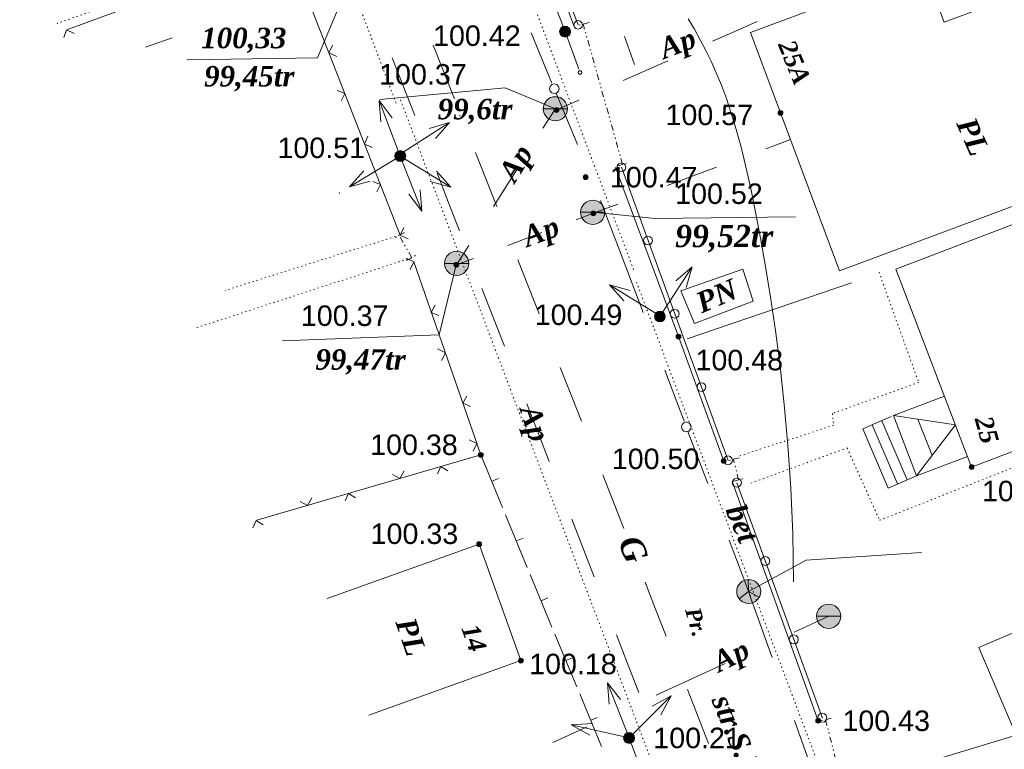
# Model space of a CAD drawing. Header units: millimetres. Extents: x 9396 to 25236, y 15106 to 31102.
# Tile 133 of 256: x 11611 to 11692, y 16033 to 16093. Entities that reach past the tile are written whole.
import ezdxf
from ezdxf.enums import TextEntityAlignment as Align

# ---------------------------------------------------------------- set-up
doc = ezdxf.new("R2010")
doc.units = ezdxf.units.MM
for name, pattern in [('DIVIDE', [1.25, 0.5, -0.25, 0, -0.25, 0, -0.25]), ('DOT', [0.25, 0, -0.25]), ('HIDDEN', [0.375, 0.25, -0.125])]:
    doc.linetypes.add(name, pattern=pattern)
for name, color, linetype, lineweight, true_color in [('1001010', 7, 'Continuous', 9, 0x000000), ('10010110', 7, 'Continuous', 20, 0xa25100), ('1060000', 7, 'Continuous', 9, 0x000000), ('1070000', 7, 'DOT', 9, 0x000000), ('2030012', 7, 'Continuous', 9, 0x000000), ('21100200', 7, 'HIDDEN', 0, 0x800080), ('3000105', 7, 'DIVIDE', 9, 0x000000), ('3000113', 7, 'Continuous', 9, 0x000000), ('3000140', 7, 'Continuous', 9, 0x000000), ('3000220', 7, 'Continuous', 9, 0x000000), ('3000260', 7, 'Continuous', 9, 0x000000), ('5010210', 7, 'Continuous', 20, 0x008000), ('5010420', 7, 'Continuous', 9, 0x000000), ('6011210', 1, 'Continuous', 9, 0xff0000), ('8010120', 7, 'Continuous', 20, 0x0080ff), ('9010110', 7, 'Continuous', 9, 0x000000), ('9010120', 7, 'Continuous', 20, 0x000000), ('9010200', 7, 'Continuous', 9, 0x000000)]:
    doc.layers.add(name, color=color, linetype=linetype, lineweight=lineweight, true_color=true_color)
doc.styles.add('1', font='timesbi.ttf', dxfattribs={"height": 0.00127})
doc.styles.add('10', font='timesbi.ttf', dxfattribs={"height": 0.001481})
doc.styles.add('12', font='timesbi.ttf', dxfattribs={"height": 0.001693})
doc.styles.add('13', font='timesbi.ttf', dxfattribs={"height": 0.001693})
doc.styles.add('2', font='timesbi.ttf', dxfattribs={"height": 0.001693})
doc.styles.add('3', font='timesbi.ttf', dxfattribs={"height": 0.001693})
doc.styles.add('9', font='timesbi.ttf', dxfattribs={"height": 0.001693})
doc.styles.add('F2', font='arial.ttf', dxfattribs={"height": 0.001693})

# ---------------------------------------------------------------- blocks, each defined once
blk = doc.blocks.new('SYMBOL2030012')
at = {"true_color": 0xffffff}
h = blk.add_hatch(color=7, dxfattribs=at)
edge = h.paths.add_edge_path()
edge.add_arc((0, 0), 0.225, 0, 360)
at = {"true_color": 0x000000}
h = blk.add_hatch(color=18, dxfattribs=at)
edge = h.paths.add_edge_path()
edge.add_arc((0, 0), 0.05, 0, 360)
at = {"color": 18, "linetype": 'Continuous', "lineweight": 0, "true_color": 0x000000}
for radius in [0.225, 0.05]:
    blk.add_circle((0, 0), radius, dxfattribs=at)
blk = doc.blocks.new('SYMBOL5010420')
at = {"true_color": 0xffffff}
h = blk.add_hatch(color=7, dxfattribs=at)
edge = h.paths.add_edge_path()
edge.add_arc((0, 0), 0.5, 0, 360)
at = {"color": 18, "linetype": 'Continuous', "lineweight": 9, "true_color": 0x000000, "flags": 128}
blk.add_lwpolyline([(-0.5, 0), (0.5, 0)], dxfattribs=at)
at = {"color": 18, "linetype": 'Continuous', "lineweight": 9, "true_color": 0x000000}
blk.add_circle((0, 0), 0.5, dxfattribs=at)
blk = doc.blocks.new('SYMBOL9010200')
at = {"true_color": 0xffffff}
h = blk.add_hatch(color=7, dxfattribs=at)
edge = h.paths.add_edge_path()
edge.add_arc((0.01, 0), 0.495, 0, 360)
at = {"color": 18, "linetype": 'Continuous', "lineweight": 0, "true_color": 0x000000, "flags": 128}
for points in [[(0.0025, 0.007), (-0.007, 0.495)], [(0.0025, 0.0025), (-0.3845, -0.3005)], [(0.005, 0), (0.44, -0.238)]]:
    blk.add_lwpolyline(points, dxfattribs=at)
at = {"color": 18, "linetype": 'Continuous', "lineweight": 0, "true_color": 0x000000}
blk.add_circle((0.01, 0), 0.495, dxfattribs=at)
blk = doc.blocks.new('SYMBOL21100200')
at = {"true_color": 0x800080}
h = blk.add_hatch(color=216, dxfattribs=at)
edge = h.paths.add_edge_path()
edge.add_arc((0, 0), 0.1, 0, 360)
at = {"color": 216, "linetype": 'Continuous', "lineweight": 0, "true_color": 0x800080}
blk.add_circle((0, 0), 0.1, dxfattribs=at)

msp = doc.modelspace()

# ---------------------------------------------------------------- linework, layer by layer
at = {"layer": '1001010', "color": 253}
msp.add_line((11639.604, 16035.716, 9.182), (11652.157, 16040.216, 9.182), dxfattribs=at)
for points in [[(11696.925, 16096.607, 11.378), (11687.112, 16092.943, 8.113), (11685.428, 16097.452, 8.113), (11671.111, 16092.107, 8.113), (11678.468, 16072.401, 8.113), (11702.598, 16081.41, 8.113)], [(11704.423, 16061.957, 9.88), (11689.366, 16056.204, 9.88), (11683.119, 16072.553, 9.88), (11698.176, 16078.307, 9.88)], [(11666.498, 16068.063, 8.113), (11665.35, 16070.753, 8.113), (11670.471, 16072.545, 8.113)], [(11670.471, 16072.545, 8.113), (11671.324, 16069.9, 8.113), (11666.498, 16068.063, 8.113)], [(11652.157, 16040.216, 9.182), (11648.708, 16049.836, 9.182), (11636.155, 16045.336, 9.182)], [(11693.059, 16034.05, 9.295), (11689.963, 16041.302, 9.295), (11705.474, 16047.922, 9.295)]]:
    msp.add_polyline3d(points, dxfattribs=at)
at = {"layer": '10010110'}
msp.add_polyline3d([(11674.67, 16046.728, 21.309), (11674.597, 16050.693, 18.396), (11674.435, 16054.458, 16.207), (11674.198, 16058.022, 14.638), (11673.899, 16061.383, 13.586), (11673.552, 16064.54, 12.949), (11673.169, 16067.492, 12.621), (11672.765, 16070.239, 12.5), (11672.353, 16072.779, 12.483), (11671.943, 16075.113, 12.483), (11671.538, 16077.252, 12.483), (11671.135, 16079.207, 12.483), (11670.733, 16080.991, 12.483), (11670.332, 16082.615, 12.483), (11669.93, 16084.091, 12.483), (11669.526, 16085.432, 12.483), (11669.119, 16086.65, 12.483), (11668.706, 16087.759, 12.483), (11668.287, 16088.776, 12.483), (11667.857, 16089.725, 12.483), (11667.414, 16090.624, 12.483), (11666.955, 16091.495, 12.483), (11666.478, 16092.36, 12.483), (11665.979, 16093.238, 12.483)], dxfattribs=at)
at = {"layer": '1060000', "color": 253}
for p, q in [((11681.163, 16059.697, 9.88), (11683.259, 16054.805, 9.88)), ((11681.945, 16060.033, 9.88), (11684.042, 16055.14, 9.88)), ((11686.111, 16057.159, 9.88), (11684.923, 16060.157, 9.88))]:
    msp.add_line(p, q, dxfattribs=at)
for points in [[(11638.42, 16097.332, 7.172), (11635.352, 16090.004, 42.177), (11624.598, 16089.833, 12.991)], [(11655.003, 16085.795, 23.438), (11650.845, 16087.524, 23.438), (11640.522, 16086.571, 23.438)], [(11658.091, 16077.246, 92.379), (11663.232, 16076.725, 63.744), (11674.825, 16076.884, 13.233)], [(11646.849, 16073.03, 64.624), (11645.407, 16067.125, 9.182), (11632.487, 16066.631, 13.907)], [(11689.03, 16057.082, 9.88), (11684.824, 16055.475, 9.88), (11682.919, 16060.463, 9.88), (11687.124, 16062.07, 9.88)], [(11682.728, 16060.368, 9.88), (11680.38, 16059.362, 9.88), (11682.477, 16054.469, 9.88), (11684.824, 16055.475, 9.88)], [(11682.919, 16060.463, 9.88), (11688.037, 16059.681, 9.88), (11684.824, 16055.475, 9.88)], [(11670.944, 16045.925, 9.296), (11675.703, 16048.518, 15.339), (11685.236, 16049.154, 9.295)]]:
    msp.add_polyline3d(points, dxfattribs=at)
at = {"layer": '1070000', "color": 253}
for p, q in [((11661.46, 16072.506, 10.072), (11640.096, 16129.2, 10.072)), ((11632.675, 16099.655, 22.234), (11613.86, 16092.832, 11.393)), ((11642.112, 16075.347, 18.423), (11627.727, 16070.787, 18.423)), ((11643.141, 16073.495, 18.423), (11625.371, 16067.712, 18.423)), ((11677.657, 16029.14, 15.464), (11661.634, 16071.661, 15.464))]:
    msp.add_line(p, q, dxfattribs=at)
for points in [[(11610.775, 16126.851, 12.143), (11620.594, 16129.499, 12.143), (11625.18, 16128.193, 12.143), (11629.302, 16119.427, 12.143), (11641.878, 16086.187, 12.143)], [(11642.215, 16086.53, 18.785), (11663.828, 16029.574, 12.791), (11641.226, 16022.337, 12.143)], [(11681.724, 16072.301, 9.88), (11685, 16063.188, 9.88), (11677.874, 16060.626, 9.88), (11677.981, 16059.658, 9.88), (11670.129, 16057.097, 9.88)], [(11671.153, 16054.878, 9.88), (11679.091, 16057.78, 9.88), (11681.769, 16051.805, 9.88), (11699.2, 16058.693, 9.88)]]:
    msp.add_polyline3d(points, dxfattribs=at)
at = {"layer": '3000105', "color": 253}
for p, q in [((11657.782, 16092.927, 15.646), (11656.723, 16092.63, 15.646)), ((11660.55, 16081.198, 16.225), (11657.301, 16092.792, 15.067)), ((11660.069, 16081.063, 15.646), (11661.128, 16081.36, 15.646)), ((11642.55, 16075.59, 16.543), (11641.588, 16075.056, 16.543)), ((11643.141, 16073.495, 14.663), (11642.112, 16075.347, 18.423)), ((11642.704, 16073.252, 16.543), (11643.665, 16073.786, 16.543)), ((11670.188, 16056.963, 12.255), (11669.12, 16056.696, 12.255)), ((11670.129, 16055.134, 9.88), (11669.703, 16056.841, 14.629)), ((11669.644, 16055.013, 12.255), (11670.711, 16055.28, 12.255)), ((11677.783, 16035.459, 9.295), (11676.718, 16035.183, 9.295)), ((11677.299, 16035.334, 9.295), (11678.752, 16029.738, 9.295))]:
    msp.add_line(p, q, dxfattribs=at)
at = {"layer": '3000113', "color": 253}
for p, q in [((11647.978, 16115.393), (11656.568, 16092.586)), ((11659.971, 16080.948, 16.225), (11665.17, 16066.98)), ((11665.874, 16066.798, 10.636), (11679.44, 16071.429, 9.745)), ((11665.17, 16066.98, 8.399), (11668.901, 16056.701, 10.191)), ((11669.617, 16054.964, 9.295), (11676.702, 16035.247, 9.295))]:
    msp.add_line(p, q, dxfattribs=at)
at = {"layer": '3000140', "color": 253}
for p, q in [((11656.875, 16092.727, 8.668), (11648.375, 16115.408, 8.091)), ((11660.45, 16080.97, 74.348), (11669.268, 16056.74, 74.348)), ((11669.983, 16054.913, 74.348), (11677.053, 16035.45, 74.348))]:
    msp.add_line(p, q, dxfattribs=at)
for points in [[(11656.871, 16092.377, 8.38), (11657.051, 16092.427, 8.38), (11657.181, 16092.547, 8.38), (11657.231, 16092.727, 8.38), (11657.181, 16092.907, 8.38), (11657.051, 16093.027, 8.38), (11656.871, 16093.077, 8.38), (11656.701, 16093.027, 8.38), (11656.571, 16092.907, 8.38), (11656.521, 16092.727, 8.38), (11656.571, 16092.547, 8.38), (11656.701, 16092.427, 8.38), (11656.871, 16092.377, 8.38)], [(11660.451, 16080.607, 74.348), (11660.631, 16080.657, 74.348), (11660.761, 16080.787, 74.348), (11660.811, 16080.967, 74.348), (11660.761, 16081.147, 74.348), (11660.631, 16081.287, 74.348), (11660.451, 16081.337, 74.348), (11660.271, 16081.287, 74.348), (11660.131, 16081.147, 74.348), (11660.091, 16080.967, 74.348), (11660.131, 16080.787, 74.348), (11660.271, 16080.657, 74.348), (11660.451, 16080.607, 74.348)], [(11662.651, 16074.557, 74.348), (11662.831, 16074.597, 74.348), (11662.971, 16074.737, 74.348), (11663.021, 16074.917, 74.348), (11662.971, 16075.097, 74.348), (11662.831, 16075.227, 74.348), (11662.651, 16075.277, 74.348), (11662.471, 16075.227, 74.348), (11662.341, 16075.097, 74.348), (11662.291, 16074.917, 74.348), (11662.341, 16074.737, 74.348), (11662.471, 16074.597, 74.348), (11662.651, 16074.557, 74.348)], [(11664.861, 16068.497, 74.348), (11665.041, 16068.547, 74.348), (11665.171, 16068.677, 74.348), (11665.221, 16068.857, 74.348), (11665.171, 16069.047, 74.348), (11665.041, 16069.177, 74.348), (11664.861, 16069.227, 74.348), (11664.671, 16069.177, 74.348), (11664.541, 16069.047, 74.348), (11664.491, 16068.857, 74.348), (11664.541, 16068.677, 74.348), (11664.671, 16068.547, 74.348), (11664.861, 16068.497, 74.348)], [(11667.061, 16062.447, 74.348), (11667.241, 16062.497, 74.348), (11667.371, 16062.627, 74.348), (11667.421, 16062.807, 74.348), (11667.371, 16062.987, 74.348), (11667.241, 16063.127, 74.348), (11667.061, 16063.167, 74.348), (11666.881, 16063.127, 74.348), (11666.741, 16062.987, 74.348), (11666.701, 16062.807, 74.348), (11666.741, 16062.627, 74.348), (11666.881, 16062.497, 74.348), (11667.061, 16062.447, 74.348)], [(11669.261, 16056.387, 74.348), (11669.441, 16056.437, 74.348), (11669.581, 16056.577, 74.348), (11669.631, 16056.757, 74.348), (11669.581, 16056.937, 74.348), (11669.441, 16057.067, 74.348), (11669.261, 16057.117, 74.348), (11669.081, 16057.067, 74.348), (11668.951, 16056.937, 74.348), (11668.901, 16056.757, 74.348), (11668.951, 16056.577, 74.348), (11669.081, 16056.437, 74.348), (11669.261, 16056.387, 74.348)], [(11669.981, 16054.537, 74.348), (11670.171, 16054.587, 74.348), (11670.311, 16054.727, 74.348), (11670.361, 16054.917, 74.348), (11670.311, 16055.097, 74.348), (11670.171, 16055.237, 74.348), (11669.981, 16055.287, 74.348), (11669.791, 16055.237, 74.348), (11669.661, 16055.097, 74.348), (11669.611, 16054.917, 74.348), (11669.661, 16054.727, 74.348), (11669.791, 16054.587, 74.348), (11669.981, 16054.537, 74.348)], [(11672.331, 16048.067, 74.348), (11672.521, 16048.117, 74.348), (11672.661, 16048.247, 74.348), (11672.711, 16048.437, 74.348), (11672.661, 16048.627, 74.348), (11672.521, 16048.767, 74.348), (11672.331, 16048.817, 74.348), (11672.151, 16048.767, 74.348), (11672.011, 16048.627, 74.348), (11671.961, 16048.437, 74.348), (11672.011, 16048.247, 74.348), (11672.151, 16048.117, 74.348), (11672.331, 16048.067, 74.348)], [(11674.691, 16041.587, 74.348), (11674.871, 16041.637, 74.348), (11675.011, 16041.777, 74.348), (11675.061, 16041.967, 74.348), (11675.011, 16042.157, 74.348), (11674.871, 16042.287, 74.348), (11674.691, 16042.337, 74.348), (11674.501, 16042.287, 74.348), (11674.361, 16042.157, 74.348), (11674.311, 16041.967, 74.348), (11674.361, 16041.777, 74.348), (11674.501, 16041.637, 74.348), (11674.691, 16041.587, 74.348)], [(11677.041, 16035.117, 74.348), (11677.231, 16035.167, 74.348), (11677.361, 16035.297, 74.348), (11677.411, 16035.487, 74.348), (11677.361, 16035.677, 74.348), (11677.231, 16035.817, 74.348), (11677.041, 16035.867, 74.348), (11676.851, 16035.817, 74.348), (11676.711, 16035.677, 74.348), (11676.661, 16035.487, 74.348), (11676.711, 16035.297, 74.348), (11676.851, 16035.167, 74.348), (11677.041, 16035.117, 74.348)]]:
    msp.add_polyline3d(points, close=True, dxfattribs=at)
at = {"layer": '3000220', "color": 253}
for p, q in [((11648.851, 16057.207, 9.182), (11650.641, 16052.857, 9.182)), ((11649.751, 16055.027, 9.182), (11650.301, 16055.257, 9.182)), ((11650.891, 16052.267, 9.182), (11652.681, 16047.917, 9.182)), ((11651.791, 16050.097, 9.182), (11652.341, 16050.327, 9.182)), ((11652.931, 16047.327, 9.182), (11654.721, 16042.987, 9.182)), ((11653.821, 16045.157, 9.182), (11654.381, 16045.387, 9.182)), ((11654.971, 16042.387, 9.182), (11656.761, 16038.047, 9.182)), ((11655.861, 16040.217, 9.182), (11656.421, 16040.447, 9.182)), ((11657.011, 16037.457, 9.182), (11658.801, 16033.107, 9.182)), ((11657.901, 16035.277, 9.182), (11658.461, 16035.507, 9.182))]:
    msp.add_line(p, q, dxfattribs=at)
at = {"layer": '3000260', "color": 253}
msp.add_line((11678.752, 16029.738, 9.295), (11693.059, 16034.05, 9.295), dxfattribs=at)
for points in [[(11642.197, 16075.348, 6.798), (11632.929, 16099.035, 9.391), (11614.711, 16092.333, 15.987)], [(11615.261, 16092.007, 11.393), (11614.651, 16092.307, 11.393), (11614.411, 16091.687, 11.393)], [(11636.961, 16090.107, 11.393), (11636.301, 16090.407, 11.393), (11636.591, 16091.047, 11.393)], [(11637.311, 16086.457, 11.393), (11637.611, 16087.067, 11.393), (11636.981, 16087.297, 11.393)], [(11639.901, 16082.587, 11.393), (11639.251, 16082.887, 11.393), (11639.531, 16083.527, 11.393)], [(11640.261, 16078.927, 11.393), (11640.551, 16079.547, 11.393), (11639.931, 16079.777, 11.393)], [(11642.851, 16075.057, 11.393), (11642.191, 16075.357, 11.393), (11642.481, 16075.997, 11.393)], [(11642.681, 16073.467, 9.182), (11643.311, 16073.147, 9.182), (11643.001, 16072.527, 9.182)], [(11643.312, 16073.158, 9.182), (11648.85, 16057.204, 9.182), (11630.357, 16051.806, 9.182)], [(11645.091, 16069.567, 9.182), (11644.761, 16068.977, 9.182), (11645.381, 16068.727, 9.182)], [(11645.281, 16065.957, 9.182), (11645.921, 16065.647, 9.182), (11645.611, 16065.017, 9.182)], [(11647.691, 16062.067, 9.182), (11647.371, 16061.467, 9.182), (11647.991, 16061.217, 9.182)], [(11647.891, 16058.447, 9.182), (11648.531, 16058.137, 9.182), (11648.211, 16057.517, 9.182)], [(11642.521, 16055.877, 9.182), (11642.171, 16055.257, 9.182), (11641.561, 16055.597, 9.182)], [(11646.131, 16055.887, 9.182), (11645.551, 16056.237, 9.182), (11645.271, 16055.637, 9.182)], [(11638.501, 16053.667, 9.182), (11637.931, 16054.017, 9.182), (11637.651, 16053.417, 9.182)], [(11634.891, 16053.647, 9.182), (11634.541, 16053.027, 9.182), (11633.931, 16053.367, 9.182)], [(11630.881, 16051.437, 9.182), (11630.301, 16051.787, 9.182), (11630.021, 16051.187, 9.182)]]:
    msp.add_polyline3d(points, dxfattribs=at)
at = {"layer": '5010210'}
for p, q in [((11671.651, 16092.997, 12.483), (11669.811, 16092.187, 12.483)), ((11669.811, 16092.187, 12.483), (11667.971, 16091.377, 12.483)), ((11621.161, 16090.877, 12.309), (11623.361, 16091.667, 12.309)), ((11661.531, 16089.447, 12.483), (11660.721, 16091.767, 12.483)), ((11641.541, 16090.017, 15.805), (11643.391, 16085.247, 15.805)), ((11660.611, 16088.137, 12.483), (11664.291, 16089.757, 12.483)), ((11656.931, 16086.517, 12.483), (11655.091, 16085.707, 12.483)), ((11655.001, 16085.797, 13.556), (11653.981, 16084.187, 13.556)), ((11674.421, 16083.247, 13.556), (11672.381, 16082.487, 13.556)), ((11649.891, 16077.737, 13.556), (11651.941, 16080.957, 13.556)), ((11664.241, 16079.447, 13.556), (11668.311, 16080.967, 13.556)), ((11646.161, 16078.097, 15.805), (11645.241, 16080.487, 15.805)), ((11647.091, 16075.717, 15.805), (11646.161, 16078.097, 15.805)), ((11660.171, 16077.927, 13.556), (11658.131, 16077.167, 13.556)), ((11656.721, 16076.627, 12.483), (11658.131, 16077.167, 12.483)), ((11653.891, 16075.567, 12.483), (11651.071, 16074.497, 12.483)), ((11647.851, 16074.517, 13.556), (11646.831, 16072.907, 13.556)), ((11646.831, 16072.907, 12.483), (11648.241, 16073.437, 12.483)), ((11648.941, 16070.957, 15.805), (11650.791, 16066.187, 15.805)), ((11653.571, 16059.037, 15.805), (11652.641, 16061.417, 15.805)), ((11654.501, 16056.657, 15.805), (11653.571, 16059.037, 15.805)), ((11656.351, 16051.887, 15.805), (11658.201, 16047.127, 15.805)), ((11674.721, 16042.577, 12.483), (11677.571, 16043.877, 12.483)), ((11660.971, 16039.977, 15.805), (11660.051, 16042.357, 15.805)), ((11661.901, 16037.587, 15.805), (11660.971, 16039.977, 15.805)), ((11669.021, 16039.967, 12.483), (11663.331, 16037.367, 12.483)), ((11654.781, 16033.457, 12.483), (11657.631, 16034.757, 12.483))]:
    msp.add_line(p, q, dxfattribs=at)
at = {"layer": '6011210'}
for p, q in [((11642.197, 16081.892, 18.725), (11640.458, 16086.473, 18.725)), ((11642.147, 16082.025, 18.725), (11646.271, 16084.67, 18.725)), ((11642.197, 16081.892, 18.725), (11638.005, 16079.355, 18.725)), ((11642.197, 16081.892, 24.411), (11646.369, 16079.322, 24.411)), ((11642.197, 16081.892, 25.112), (11643.989, 16077.332, 25.112)), ((11663.624, 16068.639, 19.143), (11666.301, 16072.743, 19.143)), ((11663.638, 16068.681, 24.411), (11659.466, 16071.251, 24.411)), ((11661.087, 16033.827, 25.112), (11659.295, 16038.388, 25.112)), ((11661.087, 16033.827, 19.281), (11664.552, 16037.292, 19.281)), ((11661.087, 16033.827, 19.281), (11656.308, 16034.908, 19.281)), ((11661.087, 16033.827, 13.342), (11662.825, 16029.246, 13.342))]:
    msp.add_line(p, q, dxfattribs=at)
for points in [[(11640.594, 16084.706, 18.725), (11640.458, 16086.473, 18.725), (11640.458, 16086.473, 18.725), (11641.529, 16085.061, 18.725)], [(11644.57, 16084.173, 18.725), (11646.271, 16084.67, 18.725), (11646.271, 16084.67, 18.725), (11645.11, 16083.332, 18.725)], [(11639.718, 16079.807, 18.725), (11638.005, 16079.355, 18.725), (11638.005, 16079.355, 18.725), (11639.201, 16080.663, 18.725)], [(11645.184, 16080.639, 24.411), (11646.369, 16079.322, 24.411), (11646.369, 16079.322, 24.411), (11644.659, 16079.788, 24.411)], [(11643.833, 16079.097, 25.112), (11643.989, 16077.332, 25.112), (11643.989, 16077.332, 25.112), (11642.902, 16078.731, 25.112)], [(11664.954, 16071.593, 19.143), (11666.301, 16072.743, 19.143), (11666.301, 16072.743, 19.143), (11665.791, 16071.046, 19.143)], [(11660.651, 16069.934, 24.411), (11659.466, 16071.251, 24.411), (11659.466, 16071.251, 24.411), (11661.176, 16070.785, 24.411)], [(11659.451, 16036.623, 25.112), (11659.295, 16038.388, 25.112), (11659.295, 16038.388, 25.112), (11660.382, 16036.989, 25.112)], [(11662.996, 16036.444, 19.281), (11664.552, 16037.292, 19.281), (11664.552, 16037.292, 19.281), (11663.703, 16035.736, 19.281)], [(11657.855, 16034.046, 19.281), (11656.308, 16034.908, 19.281), (11656.308, 16034.908, 19.281), (11658.076, 16035.021, 19.281)]]:
    msp.add_polyline3d(points, dxfattribs=at)
for p in [(11647.14, 16085.228, 18.725), (11637.174, 16078.852, 18.725)]:
    msp.add_point(p, dxfattribs=at)
at = {"layer": '8010120'}
for p, q in [((11646.671, 16086.617, 9.028), (11644.921, 16091.047, 9.028)), ((11648.421, 16082.177, 9.028), (11649.291, 16079.957, 9.028)), ((11649.291, 16079.957, 9.028), (11650.171, 16077.737, 9.028)), ((11653.661, 16068.867, 9.028), (11651.911, 16073.307, 9.028)), ((11655.411, 16064.427, 9.028), (11656.291, 16062.217, 9.028)), ((11656.291, 16062.217, 9.028), (11657.161, 16059.997, 9.028)), ((11660.661, 16051.117, 9.028), (11658.911, 16055.557, 9.028)), ((11662.411, 16046.687, 9.028), (11663.281, 16044.467, 9.028)), ((11663.281, 16044.467, 9.028), (11664.151, 16042.247, 9.028)), ((11667.651, 16033.377, 9.028), (11665.901, 16037.817, 9.028))]:
    msp.add_line(p, q, dxfattribs=at)
at = {"layer": '9010110', "color": 253}
for p, q in [((11655.805, 16092.175, 11.715), (11654.628, 16095.258, 11.715)), ((11655.805, 16092.175, 9.026), (11656.94, 16089.076, 9.026))]:
    msp.add_line(p, q, dxfattribs=at)
msp.add_polyline3d([(11657.193, 16088.794, 9.026), (11657.173, 16088.869, 9.026), (11657.118, 16088.924, 9.026), (11657.043, 16088.944, 9.026), (11656.968, 16088.924, 9.026), (11656.913, 16088.869, 9.026), (11656.893, 16088.794, 9.026), (11656.913, 16088.719, 9.026), (11656.968, 16088.665, 9.026), (11657.043, 16088.644, 9.026), (11657.118, 16088.665, 9.026), (11657.173, 16088.719, 9.026), (11657.193, 16088.794, 9.026)], close=True, dxfattribs=at)
at = {"layer": '9010120', "color": 253}
for p, q in [((11654.721, 16087.917, 10.072), (11653.001, 16092.067, 10.072)), ((11656.821, 16082.837, 10.072), (11655.071, 16087.077, 10.072)), ((11658.741, 16078.217, 10.072), (11660.511, 16073.547, 10.072)), ((11660.511, 16073.547, 10.072), (11662.241, 16068.967, 10.072)), ((11665.641, 16059.997, 10.072), (11664.051, 16064.197, 10.072)), ((11667.581, 16054.847, 10.072), (11665.951, 16059.147, 10.072)), ((11669.351, 16050.177, 10.072), (11671.121, 16045.507, 10.072)), ((11672.901, 16040.477, 8.966), (11671.041, 16045.687, 8.966)), ((11674.751, 16035.257, 8.966), (11676.461, 16030.467, 8.966))]:
    msp.add_line(p, q, dxfattribs=at)
for points in [[(11654.911, 16087.047, 10.072), (11655.111, 16087.107, 10.072), (11655.261, 16087.247, 10.072), (11655.311, 16087.447, 10.072), (11655.261, 16087.647, 10.072), (11655.111, 16087.797, 10.072), (11654.911, 16087.847, 10.072), (11654.711, 16087.797, 10.072), (11654.571, 16087.647, 10.072), (11654.511, 16087.447, 10.072), (11654.571, 16087.247, 10.072), (11654.711, 16087.107, 10.072), (11654.911, 16087.047, 10.072)], [(11665.811, 16059.127, 10.072), (11666.011, 16059.177, 10.072), (11666.161, 16059.327, 10.072), (11666.211, 16059.527, 10.072), (11666.161, 16059.727, 10.072), (11666.011, 16059.867, 10.072), (11665.811, 16059.927, 10.072), (11665.611, 16059.867, 10.072), (11665.471, 16059.727, 10.072), (11665.411, 16059.527, 10.072), (11665.471, 16059.327, 10.072), (11665.611, 16059.177, 10.072), (11665.811, 16059.127, 10.072)]]:
    msp.add_polyline3d(points, close=True, dxfattribs=at)

# ---------------------------------------------------------------- block references
at = {"layer": '2030012', "color": 253, "xscale": 2, "yscale": 2, "zscale": 2}
for p in [(11655.805, 16092.175, 11.715), (11642.197, 16081.892, 25.813), (11663.624, 16068.639, 13.875), (11661.087, 16033.827, 17.048)]:
    msp.add_blockref('SYMBOL2030012', p, dxfattribs=at)
at = {"layer": '21100200', "xscale": 2, "yscale": 2, "zscale": 2}
for p in [(11655.805, 16092.175, 200.841), (11655.091, 16085.703, 200.735), (11673.595, 16085.453, 201.14), (11642.197, 16081.892, 201.027), (11657.504, 16080.149, 200.942), (11658.131, 16077.162, 201.048), (11646.828, 16072.905, 200.745), (11663.638, 16068.681, 200.975), (11665.17, 16066.98, 200.956), (11648.85, 16057.204, 200.754), (11668.901, 16056.701, 201.008), (11689.366, 16056.204, 201.22), (11648.708, 16049.836, 200.66), (11652.157, 16040.216, 200.36), (11676.702, 16035.247, 200.867), (11661.087, 16033.827, 200.425)]:
    msp.add_blockref('SYMBOL21100200', p, dxfattribs=at)
at = {"layer": '5010420', "color": 253, "xscale": 2, "yscale": 2, "zscale": 2}
for p in [(11655.003, 16085.795, 20.718), (11658.091, 16077.246, 97.36), (11646.849, 16073.03, 97.36), (11677.57, 16043.879, 9.296)]:
    msp.add_blockref('SYMBOL5010420', p, dxfattribs=at)
at = {"layer": '9010200', "color": 253, "xscale": 2, "yscale": 2, "zscale": 2}
msp.add_blockref('SYMBOL9010200', (11670.944, 16045.925, 9.296), dxfattribs=at)

# ---------------------------------------------------------------- texts
at = {"layer": '1001010', "color": 1, "true_color": 0xff0000, "style": '10'}
for s, rotation, p in [('25A', 292.1, (11674.054, 16091.367, 9.745)), ('25', 285.6, (11690.331, 16060.355, 9.88)), ('14', 289.4, (11647.92, 16043.146, 9.182))]:
    msp.add_text(s, height=1.4813, rotation=rotation, dxfattribs=at).set_placement(p, align=Align.MIDDLE_LEFT)
at = {"layer": '1001010', "color": 253, "style": '9'}
for s, rotation, p in [('PL', 293.8, (11688.854, 16084.927, 9.745)), ('PN', 23.4, (11666.75, 16069.664, 8.113)), ('PL', 288.8, (11642.58, 16043.666, 9.182))]:
    msp.add_text(s, height=1.693, rotation=rotation, dxfattribs=at).set_placement(p, align=Align.MIDDLE_LEFT)
at = {"layer": '1070000', "color": 253}
for s, height, rotation, style, p in [('bet', 1.693, 292.9, '2', (11669.806, 16052.981, 15.464)), ('Pr.', 1.2697, 286.1, '1', (11666.315, 16044.555, 12.355)), ('str.S.Kovalevskaia', 1.69297, 292.3, '2', (11668.655, 16037.275, 12.355))]:
    msp.add_text(s, height=height, rotation=rotation, dxfattribs=dict(at, style=style)).set_placement(p, align=Align.MIDDLE_LEFT)
at = {"layer": '21100200', "color": 253, "style": 'F2'}
for s, p in [('100.42', (11644.905, 16091.835, 90.401)), ('100.37', (11640.451, 16088.643, 200.735)), ('100.57', (11664.095, 16085.293, 201.14)), ('100.51', (11632.057, 16082.572, 25.027)), ('100.47', (11659.504, 16080.149, 200.942)), ('100.52', (11664.891, 16078.782, 12.908)), ('100.37', (11633.988, 16068.705, 12.805)), ('100.49', (11653.298, 16068.781, 200.975)), ('100.48', (11666.57, 16065.04, 9.776)), ('100.38', (11639.71, 16058.044, 9.314)), ('100.50', (11659.661, 16056.881, 201.008)), ('100.61', (11690.226, 16054.224, 201.22)), ('100.33', (11639.748, 16050.696, 200.66)), ('100.18', (11652.837, 16039.936, 200.36)), ('100.43', (11678.702, 16035.247, 200.867)), ('100.21', (11663.087, 16033.827, 200.425))]:
    msp.add_text(s, height=1.693, dxfattribs=at).set_placement(p, align=Align.MIDDLE_LEFT)
at = {"layer": '5010210', "color": 253}
for rotation, style, p in [(20.7, '3', (11663.691, 16090.692, 12.483)), (58.2, '2', (11650.936, 16080.052, 13.556)), (20.2, '3', (11652.401, 16075.157, 12.483)), (288.2, '3', (11652.851, 16061.237, 15.805)), (26.1, '3', (11668.156, 16039.987, 12.483))]:
    msp.add_text('Ap', height=1.693, rotation=rotation, dxfattribs=dict(at, style=style)).set_placement(p, align=Align.MIDDLE_LEFT)
at = {"layer": '5010420', "color": 253}
for s, height, style, p in [('100,33', 1.693, '13', (11625.761, 16091.646, 61.26)), ('99,45tr', 1.693, '12', (11626.001, 16088.486, 65.68)), ('99,6tr', 1.693, '12', (11645.283, 16085.775, 20.718)), ('99,52tr', 1.8398, '12', (11664.891, 16075.286, 12.08)), ('99,47tr', 1.693, '12', (11635.189, 16065.09, 9.88))]:
    msp.add_text(s, height=height, dxfattribs=dict(at, style=style)).set_placement(p, align=Align.MIDDLE_LEFT)
at = {"layer": '8010120', "color": 253, "style": '3'}
msp.add_text('G', height=1.932, rotation=291.2, dxfattribs=at).set_placement((11661.066, 16050.402, 9.028), align=Align.MIDDLE_LEFT)

doc.saveas('drawing.dxf')
